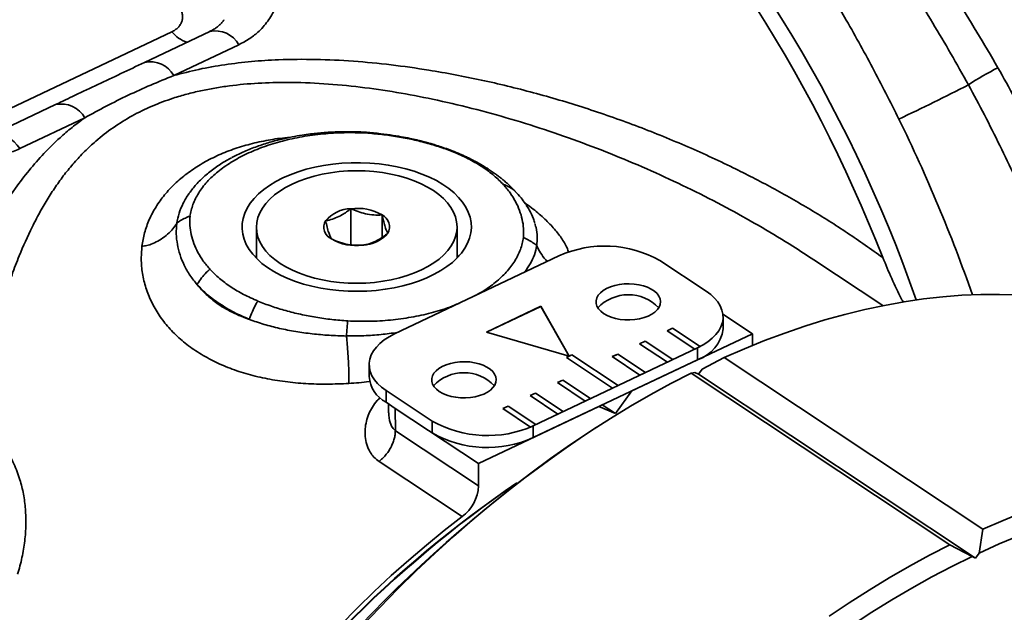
# Model space of a CAD drawing. Header units: millimetres. Extents: x 6316 to 18291, y -19059 to -9021.
# Tile 140 of 146: x 18161 to 18170, y -18626 to -18620. Entities that reach past the tile are written whole.
import ezdxf

# ---------------------------------------------------------------- set-up
doc = ezdxf.new("R2010")
doc.units = ezdxf.units.MM
doc.header["$LTSCALE"] = 10
doc.layers.add('1轮廓实线层', color=7, linetype='Continuous', lineweight=18)

msp = doc.modelspace()

# ---------------------------------------------------------------- linework, layer by layer
at = {"color": 7, "linetype": 'Continuous', "lineweight": 35}
msp.add_line((18170.2032, -18625.6846), (18170.1671, -18625.6689), dxfattribs=at)
at = {"layer": '1轮廓实线层', "color": 7, "linetype": 'Continuous', "lineweight": 35}
for p, q in [((18159.9257, -18621.4429), (18162.1274, -18620.3988)), ((18162.5083, -18620.3951), (18161.8544, -18620.7052)), ((18162.8013, -18620.528), (18162.1474, -18620.8381)), ((18160.9605, -18621.1291), (18160.3066, -18621.4392)), ((18161.2535, -18621.262), (18160.5996, -18621.5721)), ((18163.9277, -18622.5377), (18163.9269, -18622.1755)), ((18164.2402, -18622.462), (18164.2397, -18622.2384)), ((18162.9775, -18622.361), (18162.9781, -18622.6738)), ((18164.9941, -18622.6697), (18164.9935, -18622.3569)), ((18165.7769, -18622.3309), (18165.7787, -18622.3371)), ((18162.978, -18622.6444), (18162.964, -18622.6591)), ((18166.0176, -18622.649), (18164.3663, -18623.4321)), ((18165.0081, -18622.655), (18164.994, -18622.6403)), ((18169.2725, -18623.1492), (18168.5788, -18622.6888)), ((18167.4963, -18623.004), (18167.0322, -18622.696)), ((18165.835, -18623.156), (18165.2878, -18623.4155)), ((18165.835, -18623.1561), (18165.288, -18623.4155)), ((18166.1184, -18623.6553), (18165.835, -18623.156)), ((18165.835, -18623.1561), (18165.835, -18623.156)), ((18166.1183, -18623.6553), (18165.835, -18623.1561)), ((18167.9607, -18623.4312), (18167.6639, -18623.2343)), ((18167.6661, -18623.3828), (18167.6659, -18623.2636)), ((18167.1581, -18623.3746), (18167.1031, -18623.4007)), ((18167.1581, -18623.3747), (18167.1032, -18623.4007)), ((18167.4366, -18623.5594), (18167.1581, -18623.3746)), ((18167.1581, -18623.3747), (18167.1581, -18623.3746)), ((18167.4365, -18623.5594), (18167.1581, -18623.3747)), ((18165.2878, -18623.4155), (18166.1184, -18623.6553)), ((18166.7497, -18624.0055), (18167.9607, -18623.4312)), ((18167.1031, -18623.4007), (18167.3816, -18623.5855)), ((18167.9609, -18623.5479), (18167.9607, -18623.4312)), ((18165.7587, -18624.3561), (18167.41, -18623.573)), ((18166.8829, -18623.5051), (18166.8279, -18623.5312)), ((18166.8279, -18623.5312), (18167.1064, -18623.716)), ((18166.8829, -18623.5052), (18166.828, -18623.5313)), ((18167.1614, -18623.6899), (18166.8829, -18623.5051)), ((18166.8829, -18623.5052), (18166.8829, -18623.5051)), ((18167.1613, -18623.6899), (18166.8829, -18623.5052)), ((18167.3816, -18623.5855), (18167.4366, -18623.5594)), ((18167.4103, -18623.6923), (18167.41, -18623.573)), ((18166.1468, -18623.6429), (18166.0918, -18623.669)), ((18166.0918, -18623.669), (18166.5559, -18623.977)), ((18166.1468, -18623.643), (18166.0919, -18623.6691)), ((18166.611, -18623.9509), (18166.1468, -18623.6429)), ((18166.1468, -18623.643), (18166.1468, -18623.6429)), ((18166.6109, -18623.951), (18166.1468, -18623.643)), ((18166.6077, -18623.6356), (18166.5527, -18623.6617)), ((18166.5527, -18623.6617), (18166.8311, -18623.8465)), ((18166.6077, -18623.6357), (18166.5528, -18623.6618)), ((18166.8862, -18623.8204), (18166.6077, -18623.6356)), ((18166.6077, -18623.6357), (18166.6077, -18623.6356)), ((18166.8861, -18623.8205), (18166.6077, -18623.6357)), ((18167.6761, -18623.6697), (18167.4545, -18623.7866)), ((18167.6761, -18623.6697), (18170.2752, -18625.3946)), ((18164.1105, -18623.7416), (18164.1107, -18623.8608)), ((18165.759, -18624.4754), (18167.4103, -18623.6923)), ((18167.1064, -18623.716), (18167.1614, -18623.6899)), ((18166.8311, -18623.8465), (18166.8862, -18623.8204)), ((18167.3823, -18623.8208), (18167.3458, -18623.8264)), ((18167.3458, -18623.8264), (18169.945, -18625.5512)), ((18167.4184, -18623.8365), (18167.3823, -18623.8208)), ((18167.4545, -18623.7866), (18167.4184, -18623.8365)), ((18167.4184, -18623.8365), (18170.2032, -18625.6846)), ((18166.0573, -18623.8966), (18166.0022, -18623.9227)), ((18166.0022, -18623.9227), (18166.2807, -18624.1075)), ((18166.0573, -18623.8967), (18166.0023, -18623.9228)), ((18166.3358, -18624.0814), (18166.0573, -18623.8966)), ((18166.0573, -18623.8967), (18166.0573, -18623.8966)), ((18166.3356, -18624.0815), (18166.0573, -18623.8967)), ((18166.5559, -18623.977), (18166.611, -18623.9509)), ((18164.28, -18624.0011), (18164.7442, -18624.3091)), ((18164.28, -18624.0011), (18164.2803, -18624.1204)), ((18165.7821, -18624.0271), (18165.727, -18624.0532)), ((18165.727, -18624.0532), (18166.0055, -18624.238)), ((18165.7821, -18624.0273), (18165.7271, -18624.0533)), ((18166.0605, -18624.2119), (18165.7821, -18624.0271)), ((18165.7821, -18624.0273), (18165.7821, -18624.0271)), ((18166.0604, -18624.212), (18165.7821, -18624.0273)), ((18166.5849, -18624.2339), (18166.7497, -18624.0055)), ((18164.2803, -18624.1204), (18164.3727, -18624.1817)), ((18164.3059, -18624.1374), (18164.3061, -18624.2274)), ((18165.2085, -18624.7364), (18166.4195, -18624.1621)), ((18165.5068, -18624.1577), (18165.4518, -18624.1838)), ((18165.5068, -18624.1578), (18165.4519, -18624.1838)), ((18165.7853, -18624.3425), (18165.5068, -18624.1577)), ((18165.5068, -18624.1578), (18165.5068, -18624.1577)), ((18165.7852, -18624.3425), (18165.5068, -18624.1578)), ((18166.2807, -18624.1075), (18166.3358, -18624.0814)), ((18166.4195, -18624.1621), (18166.5849, -18624.2339)), ((18166.4529, -18624.1463), (18166.5849, -18624.2339)), ((18164.3731, -18624.182), (18165.2085, -18624.7364)), ((18164.3731, -18624.182), (18164.3735, -18624.4055)), ((18165.4518, -18624.1838), (18165.7303, -18624.3686)), ((18166.0055, -18624.238), (18166.0605, -18624.2119)), ((18164.7444, -18624.4284), (18164.7442, -18624.3091)), ((18165.7303, -18624.3686), (18165.7853, -18624.3425)), ((18165.7587, -18624.3561), (18165.759, -18624.4754)), ((18166.4498, -18624.335), (18166.3736, -18624.3836)), ((18164.3735, -18624.4055), (18165.209, -18624.96)), ((18165.0453, -18625.2684), (18164.2099, -18624.714)), ((18165.209, -18624.96), (18165.2085, -18624.7364)), ((18170.2393, -18625.6346), (18170.2752, -18625.3946)), ((18169.945, -18625.5512), (18170.1671, -18625.6689)), ((18170.2393, -18625.6346), (18170.2032, -18625.6846))]:
    msp.add_line(p, q, dxfattribs=at)
at = {"layer": '1轮廓实线层', "color": 7, "linetype": 'Continuous', "lineweight": 35, "flags": 128}
for points in [[(18163.2429, -18621.8662), (18163.1735, -18621.9018), (18163.1096, -18621.9406), (18163.0515, -18621.9821), (18162.9997, -18622.0261), (18162.9544, -18622.0723), (18162.9159, -18622.1205), (18162.8846, -18622.1702), (18162.8606, -18622.2212), (18162.8441, -18622.2731), (18162.8352, -18622.3255), (18162.8339, -18622.3782), (18162.8403, -18622.4308), (18162.8543, -18622.4829), (18162.8759, -18622.5342), (18162.9048, -18622.5843), (18162.9409, -18622.6329), (18162.984, -18622.6796), (18163.0337, -18622.7243), (18163.0898, -18622.7665), (18163.1518, -18622.806), (18163.2194, -18622.8425), (18163.2921, -18622.8758), (18163.3694, -18622.9057), (18163.4508, -18622.9319), (18163.5357, -18622.9543), (18163.6237, -18622.9728), (18163.714, -18622.9871), (18163.8062, -18622.9973), (18163.8995, -18623.0033), (18163.9935, -18623.0049), (18164.0873, -18623.0023), (18164.1805, -18622.9954), (18164.2724, -18622.9842), (18164.3624, -18622.9689), (18164.4499, -18622.9495), (18164.5343, -18622.9262), (18164.615, -18622.8991), (18164.6915, -18622.8684), (18164.7634, -18622.8343), (18164.8301, -18622.7971), (18164.8911, -18622.757), (18164.9461, -18622.7142), (18164.9947, -18622.669), (18165.0367, -18622.6218), (18165.0716, -18622.5728), (18165.0993, -18622.5224), (18165.1195, -18622.4709), (18165.1323, -18622.4187), (18165.1374, -18622.3661), (18165.1348, -18622.3134), (18165.1246, -18622.261), (18165.1068, -18622.2093), (18165.0815, -18622.1586), (18165.049, -18622.1092), (18165.0093, -18622.0615), (18164.9629, -18622.0157), (18164.9099, -18621.9723), (18164.8508, -18621.9314), (18164.786, -18621.8933), (18164.7158, -18621.8584), (18164.6407, -18621.8268), (18164.5613, -18621.7987), (18164.4781, -18621.7743), (18164.3916, -18621.7539), (18164.3023, -18621.7375), (18164.211, -18621.7252), (18164.1182, -18621.7171), (18164.0245, -18621.7133), (18163.9305, -18621.7138), (18163.8369, -18621.7186), (18163.7443, -18621.7277), (18163.6532, -18621.7409), (18163.5644, -18621.7583), (18163.4784, -18621.7796), (18163.3958, -18621.8049), (18163.3171, -18621.8338), (18163.2429, -18621.8662)], [(18164.6353, -18622.7902), (18164.6999, -18622.7567), (18164.7592, -18622.7202), (18164.8126, -18622.6809), (18164.8596, -18622.6392), (18164.9, -18622.5953), (18164.9335, -18622.5497), (18164.9597, -18622.5026), (18164.9786, -18622.4544), (18164.9898, -18622.4055), (18164.9935, -18622.3562), (18164.9894, -18622.307), (18164.9777, -18622.2581), (18164.9585, -18622.21), (18164.9318, -18622.1631), (18164.898, -18622.1176), (18164.8572, -18622.074), (18164.8098, -18622.0325), (18164.7561, -18621.9935), (18164.6965, -18621.9573), (18164.6315, -18621.9242), (18164.5616, -18621.8944), (18164.4874, -18621.8681), (18164.4093, -18621.8455), (18164.3279, -18621.8269), (18164.244, -18621.8123), (18164.1581, -18621.8019), (18164.0709, -18621.7957), (18163.983, -18621.7937), (18163.8952, -18621.7961), (18163.808, -18621.8028), (18163.7222, -18621.8137), (18163.6384, -18621.8288), (18163.5573, -18621.8479), (18163.4794, -18621.8709), (18163.4053, -18621.8976), (18163.3357, -18621.9278), (18163.271, -18621.9613), (18163.2117, -18621.9978), (18163.1584, -18622.037), (18163.1113, -18622.0788), (18163.0709, -18622.1226), (18163.0374, -18622.1683), (18163.0112, -18622.2154), (18162.9924, -18622.2635), (18162.9811, -18622.3125), (18162.9775, -18622.3617), (18162.9815, -18622.411), (18162.9932, -18622.4599), (18163.0124, -18622.5079), (18163.0391, -18622.5549), (18163.0729, -18622.6004), (18163.1137, -18622.644), (18163.1612, -18622.6854), (18163.2149, -18622.7244), (18163.2744, -18622.7606), (18163.3394, -18622.7937), (18163.4093, -18622.8236), (18163.4836, -18622.8499), (18163.5617, -18622.8724), (18163.643, -18622.8911), (18163.7269, -18622.9057), (18163.8128, -18622.9161), (18163.9, -18622.9223), (18163.9879, -18622.9242), (18164.0757, -18622.9218), (18164.1629, -18622.9151), (18164.2487, -18622.9042), (18164.3325, -18622.8892), (18164.4137, -18622.8701), (18164.4916, -18622.8471), (18164.5656, -18622.8204), (18164.6353, -18622.7902)], [(18166.4661, -18623.2285), (18166.5009, -18623.2483), (18166.5407, -18623.2648), (18166.5845, -18623.2778), (18166.6314, -18623.2868), (18166.6802, -18623.2918), (18166.7298, -18623.2925), (18166.779, -18623.2889), (18166.8267, -18623.2812), (18166.8717, -18623.2695), (18166.913, -18623.254), (18166.9497, -18623.2352), (18166.9809, -18623.2136), (18167.0057, -18623.1895), (18167.0238, -18623.1635), (18167.0345, -18623.1364), (18167.0378, -18623.1086), (18167.0335, -18623.0809), (18167.0216, -18623.0539), (18167.0026, -18623.0282), (18166.9768, -18623.0045), (18166.9448, -18622.9833), (18166.9074, -18622.9651), (18166.8655, -18622.9503), (18166.82, -18622.9392), (18166.772, -18622.9322), (18166.7227, -18622.9294), (18166.6732, -18622.9308), (18166.6246, -18622.9365), (18166.5781, -18622.9463), (18166.5348, -18622.9599), (18166.4956, -18622.977), (18166.4616, -18622.9973), (18166.4335, -18623.0203), (18166.412, -18623.0454), (18166.3976, -18623.072), (18166.3905, -18623.0996), (18166.3911, -18623.1274), (18166.3992, -18623.1548), (18166.4147, -18623.1812), (18166.4372, -18623.206), (18166.4661, -18623.2285)], [(18167.41, -18623.573), (18167.465, -18623.5441), (18167.5143, -18623.512), (18167.5574, -18623.4773), (18167.5938, -18623.4402), (18167.6231, -18623.4013), (18167.6449, -18623.3608), (18167.6591, -18623.3193), (18167.6655, -18623.2771), (18167.664, -18623.2349), (18167.6547, -18623.193), (18167.6375, -18623.1518), (18167.6128, -18623.112), (18167.5808, -18623.0737), (18167.5418, -18623.0376), (18167.4963, -18623.004)], [(18170.6267, -18623.0416), (18170.4418, -18623.036), (18170.2546, -18623.0372), (18170.0651, -18623.0453), (18169.8735, -18623.0603), (18169.6801, -18623.0821), (18169.4849, -18623.1107), (18169.2881, -18623.1461), (18169.0899, -18623.1883), (18168.8904, -18623.2373), (18168.6899, -18623.2929), (18168.4883, -18623.3552), (18168.286, -18623.4241), (18168.0831, -18623.4995), (18167.8797, -18623.5814), (18167.6761, -18623.6697)], [(18164.3663, -18623.4321), (18164.3113, -18623.4611), (18164.262, -18623.4931), (18164.2189, -18623.5278), (18164.1826, -18623.5649), (18164.1533, -18623.6039), (18164.1314, -18623.6444), (18164.1172, -18623.6859), (18164.1108, -18623.728), (18164.1123, -18623.7702), (18164.1217, -18623.8122), (18164.1388, -18623.8533), (18164.1635, -18623.8932), (18164.1956, -18623.9314), (18164.2345, -18623.9675), (18164.28, -18624.0011)], [(18164.8148, -18624.0116), (18164.8496, -18624.0314), (18164.8894, -18624.0479), (18164.9332, -18624.0609), (18164.9801, -18624.0699), (18165.0289, -18624.0749), (18165.0785, -18624.0756), (18165.1277, -18624.072), (18165.1754, -18624.0643), (18165.2204, -18624.0525), (18165.2617, -18624.0371), (18165.2984, -18624.0183), (18165.3296, -18623.9966), (18165.3544, -18623.9725), (18165.3725, -18623.9466), (18165.3832, -18623.9194), (18165.3865, -18623.8917), (18165.3822, -18623.864), (18165.3703, -18623.837), (18165.3513, -18623.8113), (18165.3255, -18623.7876), (18165.2935, -18623.7664), (18165.2561, -18623.7482), (18165.2142, -18623.7334), (18165.1687, -18623.7223), (18165.1207, -18623.7153), (18165.0714, -18623.7125), (18165.0219, -18623.7139), (18164.9733, -18623.7196), (18164.9268, -18623.7293), (18164.8834, -18623.743), (18164.8443, -18623.7601), (18164.8103, -18623.7804), (18164.7822, -18623.8034), (18164.7607, -18623.8285), (18164.7463, -18623.8551), (18164.7392, -18623.8826), (18164.7398, -18623.9105), (18164.7479, -18623.9379), (18164.7634, -18623.9643), (18164.7858, -18623.989), (18164.8148, -18624.0116)], [(18167.3458, -18623.8264), (18167.1422, -18623.9312), (18166.9389, -18624.0421), (18166.7361, -18624.1591), (18166.5339, -18624.282), (18166.3325, -18624.4108), (18166.132, -18624.5454), (18165.9328, -18624.6855), (18165.7348, -18624.8312), (18165.5382, -18624.9823), (18165.3433, -18625.1387), (18165.1501, -18625.3002), (18164.9589, -18625.4668), (18164.7697, -18625.6383), (18164.5828, -18625.8145), (18164.3983, -18625.9953), (18164.2163, -18626.1805), (18164.037, -18626.3701)], [(18164.3081, -18624.2254), (18164.3067, -18624.2483), (18164.3148, -18624.3046), (18164.335, -18624.3596), (18164.351, -18624.3843), (18164.3735, -18624.4055), (18164.3735, -18624.4055), (18164.3735, -18624.4055)], [(18170.2752, -18625.3946), (18170.4789, -18625.3062), (18170.6823, -18625.2243)], [(18165.0453, -18625.2684), (18164.8646, -18625.409), (18164.6855, -18625.5548), (18164.5083, -18625.7057), (18164.3331, -18625.8616), (18164.16, -18626.0223), (18163.9894, -18626.1877), (18163.8212, -18626.3576)], [(18170.6426, -18625.4581), (18170.441, -18625.5432), (18170.2393, -18625.6346)], [(18168.7312, -18626.2702), (18168.9316, -18626.1357), (18169.133, -18626.0069), (18169.3352, -18625.8839), (18169.538, -18625.7669), (18169.7414, -18625.656), (18169.945, -18625.5512), (18169.945, -18625.5512)], [(18170.1671, -18625.6689), (18169.9653, -18625.7688), (18169.7638, -18625.8749), (18169.5626, -18625.9871), (18169.362, -18626.1052), (18169.162, -18626.2293), (18168.963, -18626.3591)]]:
    msp.add_lwpolyline(points, dxfattribs=at)
at = {"layer": '1轮廓实线层', "color": 7, "linetype": 'Continuous', "lineweight": 35}
for centre, radius, start, end in [((18155.5255, -18628.0483), 14.7612, 21.38082, 44.7646), ((18156.2036, -18627.7652), 14.1942, 19.22196, 44.57161), ((18162.4054, -18620.1587), 0.3673, 220.81576, 249.92245), ((18162.5643, -18620.6609), 0.2717, 29.29746, 101.8904), ((18161.9104, -18620.971), 0.2717, 29.2971, 101.89241), ((18171.9286, -18623.6857), 3.2896, 117.15604, 123.13803), ((18156.369, -18593.9448), 30.2925, 295.5467, 297.01874), ((18161.0165, -18621.395), 0.2717, 29.29746, 101.8904), ((18155.0496, -18628.3328), 16.021, 19.29127, 26.13518), ((18160.3628, -18621.7049), 0.2715, 29.27763, 102.00261), ((18163.9345, -18622.5198), 0.3444, 91.2619, 139.48102), ((18163.9906, -18622.6679), 0.4965, 59.88364, 97.36744), ((18164.1856, -18622.3567), 0.1301, 329.94334, 65.44477), ((18163.7853, -18622.3612), 0.1301, 149.94334, 245.44477), ((18163.9803, -18622.0501), 0.4965, 239.88364, 277.36744), ((18164.0364, -18622.1981), 0.3444, 271.2619, 319.48102), ((18166.4784, -18623.6774), 1.1269, 60.56331, 114.13453), ((18166.7145, -18623.4625), 0.4229, 43.75675, 136.47629), ((18167.2925, -18623.3344), 0.3767, 288.21146, 352.62217), ((18164.4282, -18623.8385), 0.3183, 184.01054, 242.29972), ((18165.0632, -18624.2456), 0.4229, 43.75618, 136.47685), ((18165.298, -18623.3278), 1.1269, 240.56331, 294.13453), ((18173.9122, -18635.7335), 13.6254, 123.59227, 169.26997), ((18165.2979, -18623.4544), 1.1203, 240.39249, 294.30536), ((18172.157, -18634.5687), 11.6616, 124.23991, 168.62234), ((18172.2451, -18634.6271), 11.759, 124.47191, 168.39034), ((18164.7962, -18624.9386), 0.4133, 307.05557, 357.03683)]:
    msp.add_arc(centre, radius, start, end, dxfattribs=at)
for points, knots in [([(18174.7682, -18624.5334), (18174.7621, -18624.4864), (18174.7486, -18624.3819), (18174.7224, -18624.2134), (18174.6888, -18624.0221), (18174.6379, -18623.7681), (18174.5658, -18623.4597), (18174.4688, -18623.1066), (18174.3612, -18622.7637), (18174.2449, -18622.4318), (18174.1214, -18622.1114), (18173.992, -18621.8025), (18173.8669, -18621.525), (18173.7458, -18621.2718), (18173.6269, -18621.0352), (18173.4966, -18620.7884), (18173.3538, -18620.5308), (18173.1988, -18620.2647), (18173.0314, -18619.9908), (18172.8511, -18619.7099), (18172.6567, -18619.4211), (18172.4868, -18619.1809), (18172.3511, -18618.9957), (18172.2589, -18618.8724), (18172.1772, -18618.7653), (18172.1068, -18618.6745), (18172.0479, -18618.5996), (18172.003, -18618.5431), (18171.9707, -18618.5027), (18171.9456, -18618.4716), (18171.9179, -18618.4373), (18171.8819, -18618.393), (18171.8365, -18618.3377), (18171.7758, -18618.2644), (18171.6986, -18618.1725), (18171.6029, -18618.0606), (18171.4948, -18617.9366), (18171.3785, -18617.8062), (18171.2591, -18617.6754), (18171.141, -18617.5489), (18171.0248, -18617.4271), (18170.8995, -18617.2988), (18170.7659, -18617.1652), (18170.6243, -18617.0275), (18170.4867, -18616.8973), (18170.354, -18616.7752), (18170.2296, -18616.6636), (18170.1168, -18616.5648), (18170.0291, -18616.4897), (18169.9636, -18616.4345), (18169.9172, -18616.3958), (18169.8756, -18616.3615), (18169.8388, -18616.3313), (18169.8048, -18616.3037), (18169.7693, -18616.2751), (18169.7255, -18616.24), (18169.6685, -18616.1949), (18169.5959, -18616.1383), (18169.5077, -18616.0708), (18169.4039, -18615.9932), (18169.2847, -18615.9065), (18169.15, -18615.8115), (18169.0553, -18615.7479), (18169.0054, -18615.7144)], [0, 0, 0, 0, 0.014, 0.031101, 0.049948, 0.070528, 0.105893, 0.140305, 0.173645, 0.205935, 0.237195, 0.267448, 0.296715, 0.31919, 0.342684, 0.367463, 0.393527, 0.42088, 0.449002, 0.478373, 0.508997, 0.540876, 0.556102, 0.569755, 0.581673, 0.591856, 0.600305, 0.60702, 0.61108, 0.614096, 0.617693, 0.622835, 0.629348, 0.636824, 0.648321, 0.661515, 0.676407, 0.692681, 0.708808, 0.724586, 0.740014, 0.755093, 0.774152, 0.792621, 0.810499, 0.827786, 0.844111, 0.858643, 0.871349, 0.877919, 0.883869, 0.889198, 0.893906, 0.897995, 0.902238, 0.907505, 0.914761, 0.924005, 0.935237, 0.948454, 0.963655, 0.980838, 1, 1, 1, 1]), ([(18167.9949, -18615.7691), (18168.0993, -18615.8405), (18168.3079, -18615.9833), (18168.6192, -18616.225), (18168.9282, -18616.4856), (18169.2339, -18616.7665), (18169.5367, -18617.0673), (18169.8355, -18617.3875), (18170.1284, -18617.7253), (18170.414, -18618.0786), (18170.6912, -18618.4459), (18170.9602, -18618.8275), (18171.2206, -18619.2228), (18171.4714, -18619.6306), (18171.7112, -18620.049), (18171.9387, -18620.4754), (18172.1537, -18620.9086), (18172.3555, -18621.3478), (18172.5441, -18621.7929), (18172.7189, -18622.2428), (18172.8787, -18622.695), (18173.0234, -18623.1471), (18173.1501, -18623.5967), (18173.2308, -18623.9052), (18173.2645, -18624.0622), (18173.2665, -18624.0714)], [0, 0, 0, 0, 0.0454633, 0.0908374, 0.1359664, 0.1812054, 0.2264582, 0.2719568, 0.3175605, 0.3627988, 0.4080001, 0.4531463, 0.4985197, 0.5440239, 0.5894264, 0.6348474, 0.6800032, 0.7251773, 0.7704836, 0.8159273, 0.8615006, 0.9068336, 0.9520127, 0.9971793, 1, 1, 1, 1]), ([(18167.8745, -18617.4946), (18167.9758, -18617.5897), (18168.1783, -18617.78), (18168.4773, -18618.0889), (18168.7719, -18618.4142), (18169.0476, -18618.7409), (18169.3035, -18619.0642), (18169.5402, -18619.3811), (18169.7719, -18619.7096), (18169.9978, -18620.0494), (18170.2179, -18620.3995), (18170.3575, -18620.639), (18170.4272, -18620.7587)], [0, 0, 0, 0, 0.107445, 0.214889, 0.323628, 0.432366, 0.525976, 0.619639, 0.71325, 0.808814, 0.904435, 1, 1, 1, 1]), ([(18170.1303, -18620.9311), (18170.0721, -18620.8264), (18169.9555, -18620.6169), (18169.7724, -18620.3082), (18169.5833, -18620.004), (18169.3694, -18619.6765), (18169.1297, -18619.329), (18168.8629, -18618.9655), (18168.5868, -18618.6117), (18168.302, -18618.2695), (18168.0097, -18617.9386), (18167.8113, -18617.7325), (18167.7122, -18617.6295)], [0, 0, 0, 0, 0.083955, 0.167909, 0.252454, 0.336998, 0.445963, 0.555008, 0.663972, 0.775953, 0.888021, 1, 1, 1, 1]), ([(18169.4325, -18621.2757), (18169.3894, -18621.1889), (18169.3032, -18621.0152), (18169.1684, -18620.7575), (18169.0297, -18620.5022), (18168.8646, -18620.2104), (18168.6713, -18619.8848), (18168.448, -18619.5288), (18168.2163, -18619.1792), (18167.9769, -18618.8371), (18167.7304, -18618.5038), (18167.4907, -18618.1962), (18167.3322, -18618.0054), (18167.2587, -18617.917)], [0, 0, 0, 0, 0.07014, 0.140279, 0.210737, 0.281195, 0.384544, 0.487956, 0.591304, 0.697039, 0.802843, 0.908576, 1, 1, 1, 1]), ([(18162.9485, -18619.3146), (18162.9814, -18619.3505), (18163.0478, -18619.423), (18163.1121, -18619.5259), (18163.1546, -18619.6148), (18163.1813, -18619.6879), (18163.2006, -18619.7626), (18163.2113, -18619.8331), (18163.2162, -18619.9208), (18163.2078, -18620.0257), (18163.1785, -18620.1305), (18163.1409, -18620.2132), (18163.1034, -18620.2761), (18163.0582, -18620.3358), (18162.9961, -18620.4011), (18162.9132, -18620.4688), (18162.8388, -18620.5081), (18162.8013, -18620.528)], [0, 0, 0, 0, 0.091103, 0.183951, 0.236542, 0.289133, 0.343128, 0.397121, 0.439907, 0.531004, 0.624046, 0.676053, 0.728059, 0.78164, 0.83522, 0.916831, 1, 1, 1, 1]), ([(18162.1274, -18620.3988), (18162.1393, -18620.3924), (18162.163, -18620.3797), (18162.1917, -18620.3549), (18162.214, -18620.3266), (18162.2291, -18620.2954), (18162.2364, -18620.262), (18162.236, -18620.2277), (18162.2274, -18620.1933), (18162.2101, -18620.1561), (18162.1895, -18620.1326), (18162.1778, -18620.1192)], [0, 0, 0, 0, 0.109776, 0.219543, 0.328186, 0.436807, 0.543684, 0.650536, 0.755854, 0.861152, 1, 1, 1, 1]), ([(18162.6515, -18620.2769), (18162.6502, -18620.2791), (18162.6437, -18620.2906), (18162.6272, -18620.3102), (18162.6014, -18620.3361), (18162.5695, -18620.3606), (18162.5381, -18620.3806), (18162.5155, -18620.391), (18162.5078, -18620.3946)], [0, 0, 0, 0, 0.0536609, 0.2776386, 0.4788877, 0.6919299, 0.8944173, 1, 1, 1, 1]), ([(18161.8544, -18620.7051), (18161.7746, -18620.743), (18161.5419, -18620.8532), (18161.2437, -18620.9946), (18161.0258, -18621.098), (18160.9607, -18621.129)], [0, 0, 0, 0, 0.268312, 0.781274, 1, 1, 1, 1]), ([(18162.1474, -18620.8381), (18162.2309, -18620.816), (18162.3982, -18620.7718), (18162.66, -18620.7264), (18162.927, -18620.6947), (18163.2316, -18620.6754), (18163.5734, -18620.6725), (18163.9516, -18620.6905), (18164.3308, -18620.7273), (18164.7603, -18620.7882), (18165.2382, -18620.8788), (18165.762, -18621.006), (18166.2791, -18621.1592), (18166.7873, -18621.3368), (18167.2844, -18621.5374), (18167.7424, -18621.7478), (18168.1624, -18621.9636), (18168.5455, -18622.1821), (18168.9173, -18622.4148), (18169.153, -18622.5829), (18169.2709, -18622.6669)], [0, 0, 0, 0, 0.036388, 0.072854, 0.109348, 0.145774, 0.195536, 0.245371, 0.295238, 0.345046, 0.415005, 0.485119, 0.555321, 0.62553, 0.695661, 0.765632, 0.824201, 0.882828, 0.941445, 1, 1, 1, 1]), ([(18170.4272, -18620.7587), (18170.484, -18620.8597), (18170.5977, -18621.0617), (18170.7593, -18621.3704), (18170.9148, -18621.6842), (18171.0633, -18622.0031), (18171.2048, -18622.3264), (18171.3529, -18622.6906), (18171.4632, -18622.9759), (18171.5231, -18623.1528), (18171.5327, -18623.1813)], [0, 0, 0, 0, 0.130135, 0.260322, 0.390457, 0.52255, 0.654698, 0.786791, 0.965676, 1, 1, 1, 1]), ([(18168.578, -18622.6899), (18168.5083, -18622.6438), (18168.3383, -18622.5311), (18168.0586, -18622.3631), (18167.7332, -18622.1801), (18167.3922, -18622.0037), (18167.0357, -18621.8342), (18166.6721, -18621.6762), (18166.3003, -18621.5294), (18165.9213, -18621.3946), (18165.535, -18621.2726), (18165.1437, -18621.1647), (18164.7601, -18621.0753), (18164.3858, -18621.0042), (18164.0209, -18620.9512), (18163.6541, -18620.9163), (18163.3109, -18620.9036), (18162.9937, -18620.9116), (18162.7517, -18620.9336), (18162.5607, -18620.9622), (18162.4182, -18620.9898), (18162.2785, -18621.0236), (18162.1132, -18621.0725), (18161.9265, -18621.1425), (18161.7239, -18621.2415), (18161.535, -18621.3592), (18161.3786, -18621.4812), (18161.2503, -18621.6006), (18161.1455, -18621.7125), (18161.048, -18621.831), (18160.958, -18621.955), (18160.8741, -18622.0849), (18160.7962, -18622.2197), (18160.6995, -18622.4061), (18160.6079, -18622.612), (18160.5214, -18622.8374), (18160.433, -18623.0942), (18160.3352, -18623.4264), (18160.2332, -18623.8394), (18160.1757, -18624.1261), (18160.1468, -18624.2697)], [0, 0, 0, 0, 0.02184, 0.053268, 0.084696, 0.118481, 0.152265, 0.186211, 0.220156, 0.25459, 0.289024, 0.323639, 0.358253, 0.389715, 0.421236, 0.452995, 0.484871, 0.510636, 0.53653, 0.549743, 0.562955, 0.576294, 0.589632, 0.611468, 0.633492, 0.656106, 0.678912, 0.695074, 0.711469, 0.727866, 0.744413, 0.760961, 0.777847, 0.794734, 0.828647, 0.849922, 0.871197, 0.91388, 0.956895, 1, 1, 1, 1]), ([(18162.1474, -18620.8381), (18162.0698, -18620.8694), (18161.9145, -18620.9321), (18161.6885, -18621.0349), (18161.4672, -18621.1443), (18161.3247, -18621.2227), (18161.2535, -18621.262)], [0, 0, 0, 0, 0.249873, 0.5, 0.749868, 1, 1, 1, 1]), ([(18171.0985, -18623.0896), (18171.0619, -18622.9875), (18170.969, -18622.728), (18170.8011, -18622.3141), (18170.6188, -18621.8999), (18170.4475, -18621.5402), (18170.2933, -18621.2331), (18170.1847, -18621.0318), (18170.1303, -18620.9311)], [0, 0, 0, 0, 0.138861, 0.352612, 0.566363, 0.710889, 0.855473, 1, 1, 1, 1]), ([(18160.5996, -18621.5721), (18160.5559, -18621.5904), (18160.4676, -18621.6274), (18160.337, -18621.6546), (18160.2195, -18621.6666), (18160.1176, -18621.6687), (18160.0127, -18621.6626), (18159.8872, -18621.6459), (18159.742, -18621.6133), (18159.6037, -18621.5671), (18159.4913, -18621.5197), (18159.403, -18621.4767), (18159.3173, -18621.4288), (18159.2186, -18621.3661), (18159.1101, -18621.2861), (18159.0395, -18621.2191), (18159.0039, -18621.1853)], [0, 0, 0, 0, 0.0905704, 0.1832924, 0.2412688, 0.2992467, 0.3594324, 0.4196202, 0.5110389, 0.6044142, 0.6580903, 0.7117673, 0.7669486, 0.8221307, 0.9102752, 1, 1, 1, 1]), ([(18159.6428, -18624.0308), (18159.6827, -18623.8997), (18159.7626, -18623.6374), (18159.8971, -18623.2579), (18160.0452, -18622.8895), (18160.2041, -18622.5514), (18160.3736, -18622.2437), (18160.535, -18621.9959), (18160.6927, -18621.7891), (18160.841, -18621.6194), (18160.9864, -18621.4767), (18161.1242, -18621.3577), (18161.2104, -18621.2939), (18161.2535, -18621.262)], [0, 0, 0, 0, 0.119933, 0.239862, 0.360748, 0.481621, 0.58576, 0.689879, 0.760596, 0.831355, 0.902042, 0.950964, 1, 1, 1, 1]), ([(18164.0827, -18621.4073), (18164.0445, -18621.4054), (18163.9746, -18621.4019), (18163.8791, -18621.4014), (18163.8035, -18621.4029), (18163.7324, -18621.4058), (18163.664, -18621.4102), (18163.5908, -18621.4166), (18163.5167, -18621.4249), (18163.431, -18621.4368), (18163.3309, -18621.4543), (18163.2171, -18621.4791), (18163.0934, -18621.5125), (18162.9659, -18621.5553), (18162.8423, -18621.605), (18162.7668, -18621.6437), (18162.73, -18621.6626)], [0, 0, 0, 0, 0.078565, 0.143492, 0.194873, 0.232677, 0.288615, 0.334158, 0.38298, 0.443013, 0.514355, 0.597333, 0.692413, 0.794624, 0.89969, 1, 1, 1, 1]), ([(18161.8278, -18622.552), (18161.8352, -18622.5066), (18161.85, -18622.4159), (18161.8986, -18622.2833), (18161.9658, -18622.1559), (18162.0522, -18622.0358), (18162.1563, -18621.924), (18162.2765, -18621.8223), (18162.4115, -18621.7311), (18162.56, -18621.6516), (18162.7208, -18621.5843), (18162.8924, -18621.5296), (18163.0733, -18621.4895), (18163.2119, -18621.4667), (18163.291, -18621.4617), (18163.3054, -18621.4607)], [0, 0, 0, 0, 0.082835, 0.165579, 0.247577, 0.32993, 0.411266, 0.493123, 0.574265, 0.655661, 0.737347, 0.818788, 0.900561, 0.981822, 1, 1, 1, 1]), ([(18164.076, -18621.4146), (18164.0043, -18621.4125), (18163.8609, -18621.4081), (18163.6465, -18621.4217), (18163.4373, -18621.4499), (18163.2367, -18621.4936), (18163.0484, -18621.5516), (18162.8755, -18621.6233), (18162.7209, -18621.7071), (18162.5877, -18621.8018), (18162.4779, -18621.9054), (18162.394, -18622.0162), (18162.3347, -18622.1323), (18162.3186, -18622.212), (18162.3105, -18622.2519)], [0, 0, 0, 0, 0.083691, 0.167238, 0.250589, 0.33393, 0.41721, 0.500275, 0.583726, 0.667022, 0.750013, 0.833371, 0.916733, 1, 1, 1, 1]), ([(18164.0827, -18621.4073), (18164.0812, -18621.4077), (18164.0792, -18621.4082), (18164.0769, -18621.411), (18164.0762, -18621.4138), (18164.076, -18621.4146)], [0, 0, 0, 0, 0.719762, 0.91216, 1, 1, 1, 1]), ([(18164.9778, -18621.6142), (18164.9333, -18621.5966), (18164.8441, -18621.5614), (18164.6998, -18621.5175), (18164.5502, -18621.4804), (18164.3955, -18621.4508), (18164.2375, -18621.428), (18164.1298, -18621.4191), (18164.076, -18621.4147)], [0, 0, 0, 0, 0.166455, 0.333885, 0.501423, 0.667089, 0.833742, 1, 1, 1, 1]), ([(18165.0051, -18621.6186), (18164.9778, -18621.6074), (18164.9272, -18621.5866), (18164.8544, -18621.5606), (18164.793, -18621.5405), (18164.7435, -18621.5255), (18164.7066, -18621.515), (18164.6775, -18621.5071), (18164.645, -18621.4986), (18164.5988, -18621.4871), (18164.5336, -18621.4722), (18164.4496, -18621.4551), (18164.3458, -18621.4373), (18164.2213, -18621.4198), (18164.1299, -18621.4116), (18164.0809, -18621.4072)], [0, 0, 0, 0, 0.099294, 0.183666, 0.25341, 0.308636, 0.349364, 0.375793, 0.405255, 0.457114, 0.52769, 0.616942, 0.725027, 0.852412, 1, 1, 1, 1]), ([(18162.3036, -18622.0197), (18162.3258, -18621.9902), (18162.3711, -18621.93), (18162.4583, -18621.845), (18162.5605, -18621.7646), (18162.6504, -18621.7044), (18162.7099, -18621.6739), (18162.7267, -18621.6653)], [0, 0, 0, 0, 0.219147, 0.449158, 0.678478, 0.909464, 1, 1, 1, 1]), ([(18165.0032, -18621.6192), (18164.9997, -18621.6172), (18164.9934, -18621.6137), (18164.9852, -18621.6125), (18164.9802, -18621.6129), (18164.9784, -18621.6138), (18164.9778, -18621.6142)], [0, 0, 0, 0, 0.459049, 0.831616, 0.935814, 1, 1, 1, 1]), ([(18165.4598, -18621.9341), (18165.4294, -18621.9032), (18165.3685, -18621.8416), (18165.2538, -18621.7575), (18165.1251, -18621.6801), (18165.0269, -18621.6361), (18164.9778, -18621.6142)], [0, 0, 0, 0, 0.249973, 0.5, 0.749973, 1, 1, 1, 1]), ([(18165.5806, -18622.0038), (18165.568, -18621.9904), (18165.5477, -18621.9687), (18165.5165, -18621.9388), (18165.4879, -18621.9129), (18165.4591, -18621.8883), (18165.4307, -18621.8653), (18165.4036, -18621.8444), (18165.3729, -18621.8218), (18165.3367, -18621.7965), (18165.2994, -18621.772), (18165.2641, -18621.75), (18165.2281, -18621.7286), (18165.1919, -18621.7083), (18165.1586, -18621.6906), (18165.1326, -18621.6773), (18165.1033, -18621.6627), (18165.0608, -18621.6426), (18165.025, -18621.6272), (18165.0037, -18621.618)], [0, 0, 0, 0, 0.091862, 0.1490056, 0.2059826, 0.2709095, 0.321499, 0.367234, 0.4186124, 0.4832202, 0.5524531, 0.6026236, 0.6538104, 0.7237659, 0.7721696, 0.8074209, 0.842302, 0.9062258, 1, 1, 1, 1]), ([(18165.5785, -18622.0019), (18165.5778, -18622.001), (18165.565, -18621.9862), (18165.532, -18621.9653), (18165.4955, -18621.9433), (18165.4709, -18621.9348), (18165.4634, -18621.9335), (18165.4608, -18621.9339), (18165.4598, -18621.9341)], [0, 0, 0, 0, 0.023924, 0.435086, 0.846248, 0.952141, 0.981757, 1, 1, 1, 1]), ([(18165.6604, -18622.4661), (18165.6615, -18622.4355), (18165.6638, -18622.3743), (18165.6499, -18622.2829), (18165.6235, -18622.1922), (18165.583, -18622.1032), (18165.53, -18622.0163), (18165.4831, -18621.9614), (18165.4598, -18621.9341)], [0, 0, 0, 0, 0.166705, 0.333696, 0.499916, 0.667606, 0.834666, 1, 1, 1, 1]), ([(18162.1769, -18622.3222), (18162.1837, -18622.2881), (18162.1972, -18622.22), (18162.2407, -18622.1208), (18162.2763, -18622.0537), (18162.3022, -18622.0214), (18162.3036, -18622.0197)], [0, 0, 0, 0, 0.328736, 0.65491, 0.981484, 1, 1, 1, 1]), ([(18165.6854, -18622.1331), (18165.6832, -18622.1297), (18165.6693, -18622.1077), (18165.6357, -18622.0642), (18165.5985, -18622.0234), (18165.5787, -18622.0017)], [0, 0, 0, 0, 0.0787445, 0.5106815, 1, 1, 1, 1]), ([(18163.9269, -18622.1755), (18163.8973, -18622.1975), (18163.847, -18622.2348), (18163.773, -18622.2707), (18163.7178, -18622.2879), (18163.6847, -18622.2939), (18163.6727, -18622.2961)], [0, 0, 0, 0, 0.353432, 0.601365, 0.855966, 1, 1, 1, 1]), ([(18164.2397, -18622.2384), (18164.2126, -18622.2391), (18164.1577, -18622.2405), (18164.0764, -18622.2287), (18163.9987, -18622.2064), (18163.951, -18622.1858), (18163.9269, -18622.1755)], [0, 0, 0, 0, 0.264577, 0.534889, 0.765313, 1, 1, 1, 1]), ([(18165.6769, -18622.1203), (18165.6988, -18622.1356), (18165.7674, -18622.1835), (18165.8631, -18622.2662), (18165.9643, -18622.3672), (18166.0425, -18622.4685), (18166.093, -18622.55), (18166.1092, -18622.5976), (18166.114, -18622.6116)], [0, 0, 0, 0, 0.096914, 0.302888, 0.507581, 0.712516, 0.915297, 1, 1, 1, 1]), ([(18165.6868, -18622.1392), (18165.6978, -18622.155), (18165.7286, -18622.1996), (18165.7578, -18622.2613), (18165.7704, -18622.3076), (18165.7748, -18622.3237)], [0, 0, 0, 0, 0.264101, 0.744419, 1, 1, 1, 1]), ([(18162.1769, -18622.3222), (18162.1782, -18622.3207), (18162.1825, -18622.3156), (18162.2034, -18622.3017), (18162.2387, -18622.2808), (18162.2766, -18622.2631), (18162.3008, -18622.2533), (18162.3082, -18622.2522), (18162.3105, -18622.2519)], [0, 0, 0, 0, 0.0435097, 0.1388093, 0.5, 0.8611907, 0.9564903, 1, 1, 1, 1]), ([(18162.3106, -18622.2519), (18162.3094, -18622.2825), (18162.3071, -18622.3436), (18162.321, -18622.4351), (18162.3475, -18622.5258), (18162.388, -18622.6148), (18162.441, -18622.7016), (18162.4878, -18622.7566), (18162.5111, -18622.7839)], [0, 0, 0, 0, 0.166754, 0.333632, 0.499929, 0.667668, 0.834689, 1, 1, 1, 1]), ([(18164.2982, -18622.4219), (18164.2932, -18622.4121), (18164.2829, -18622.3924), (18164.2677, -18622.3492), (18164.2532, -18622.2969), (18164.2442, -18622.258), (18164.2397, -18622.2384)], [0, 0, 0, 0, 0.264577, 0.534889, 0.765313, 1, 1, 1, 1]), ([(18161.8278, -18622.552), (18161.8442, -18622.5502), (18161.8827, -18622.5459), (18161.9422, -18622.5246), (18162.0079, -18622.4913), (18162.0723, -18622.4461), (18162.1274, -18622.3944), (18162.1606, -18622.352), (18162.1739, -18622.3277), (18162.1768, -18622.3224)], [0, 0, 0, 0, 0.0999513, 0.2349903, 0.4038544, 0.5940004, 0.7841463, 0.9530104, 1, 1, 1, 1]), ([(18162.3832, -18622.9401), (18162.3578, -18622.9083), (18162.307, -18622.8448), (18162.2504, -18622.7432), (18162.2082, -18622.6392), (18162.182, -18622.5338), (18162.1697, -18622.4279), (18162.1744, -18622.3577), (18162.1768, -18622.3225)], [0, 0, 0, 0, 0.166923, 0.334106, 0.501716, 0.667717, 0.833407, 1, 1, 1, 1]), ([(18163.6727, -18622.2961), (18163.6778, -18622.3181), (18163.6881, -18622.3628), (18163.7033, -18622.415), (18163.7178, -18622.4539), (18163.7267, -18622.471), (18163.7312, -18622.4795)], [0, 0, 0, 0, 0.264577, 0.534889, 0.765313, 1, 1, 1, 1]), ([(18165.7787, -18622.3371), (18165.7817, -18622.3464), (18165.7938, -18622.3855), (18165.8009, -18622.4559), (18165.7966, -18622.5171), (18165.7945, -18622.5478)], [0, 0, 0, 0, 0.135308, 0.566457, 1, 1, 1, 1]), ([(18163.7312, -18622.4795), (18163.7584, -18622.4912), (18163.8133, -18622.5146), (18163.8946, -18622.5355), (18163.9723, -18622.5445), (18164.02, -18622.5431), (18164.044, -18622.5425)], [0, 0, 0, 0, 0.264577, 0.534889, 0.765313, 1, 1, 1, 1]), ([(18164.044, -18622.5425), (18164.056, -18622.5403), (18164.0885, -18622.5344), (18164.1437, -18622.5173), (18164.2178, -18622.4816), (18164.2687, -18622.4439), (18164.2982, -18622.4219)], [0, 0, 0, 0, 0.144035, 0.392244, 0.646567, 1, 1, 1, 1]), ([(18165.1629, -18623.0544), (18165.1913, -18623.0395), (18165.2722, -18622.9974), (18165.3826, -18622.9158), (18165.4931, -18622.8127), (18165.5769, -18622.7017), (18165.6362, -18622.5856), (18165.6524, -18622.5059), (18165.6604, -18622.4661)], [0, 0, 0, 0, 0.097999, 0.278487, 0.458317, 0.638941, 0.819574, 1, 1, 1, 1]), ([(18165.6604, -18622.4661), (18165.6627, -18622.4666), (18165.6701, -18622.4683), (18165.6944, -18622.4801), (18165.7323, -18622.5009), (18165.7678, -18622.5247), (18165.7888, -18622.5404), (18165.793, -18622.5458), (18165.7943, -18622.5475)], [0, 0, 0, 0, 0.04351, 0.138809, 0.5, 0.861191, 0.95649, 1, 1, 1, 1]), ([(18163.9056, -18623.9308), (18163.8331, -18623.9341), (18163.6879, -18623.9406), (18163.4738, -18623.9342), (18163.2646, -18623.9152), (18163.0624, -18623.8817), (18162.8697, -18623.8341), (18162.688, -18623.7719), (18162.519, -18623.6954), (18162.365, -18623.605), (18162.2275, -18623.5018), (18162.1085, -18623.3871), (18162.0086, -18623.2623), (18161.9292, -18623.1292), (18161.8702, -18622.9892), (18161.8335, -18622.845), (18161.8167, -18622.6984), (18161.8241, -18622.6008), (18161.8278, -18622.552)], [0, 0, 0, 0, 0.061674, 0.123509, 0.185999, 0.24852, 0.311217, 0.373888, 0.437115, 0.500317, 0.563374, 0.626488, 0.689148, 0.751874, 0.814361, 0.876852, 0.938507, 1, 1, 1, 1]), ([(18165.7943, -18622.5475), (18165.7874, -18622.578), (18165.7735, -18622.6388), (18165.7328, -18622.7275), (18165.6931, -18622.7843), (18165.6736, -18622.8122)], [0, 0, 0, 0, 0.338653, 0.674666, 1, 1, 1, 1]), ([(18165.7944, -18622.5476), (18165.7973, -18622.5544), (18165.8108, -18622.5853), (18165.843, -18622.6399), (18165.8795, -18622.6831), (18165.8984, -18622.7055)], [0, 0, 0, 0, 0.118335, 0.543608, 1, 1, 1, 1]), ([(18169.2709, -18622.6669), (18169.3002, -18622.7369), (18169.3589, -18622.877), (18169.4286, -18623.0265), (18169.4703, -18623.1041), (18169.476, -18623.1148)], [0, 0, 0, 0, 0.4630343, 0.926066, 1, 1, 1, 1]), ([(18162.5111, -18622.7839), (18162.5101, -18622.7843), (18162.5076, -18622.7854), (18162.5, -18622.7911), (18162.4755, -18622.8137), (18162.4387, -18622.8566), (18162.4041, -18622.9009), (18162.3874, -18622.9285), (18162.3837, -18622.9366), (18162.3833, -18622.9391), (18162.3832, -18622.9401)], [0, 0, 0, 0, 0.016147, 0.04236, 0.136085, 0.5, 0.863915, 0.95764, 0.983853, 1, 1, 1, 1]), ([(18162.5111, -18622.7839), (18162.5416, -18622.8147), (18162.6024, -18622.8764), (18162.7171, -18622.9604), (18162.8458, -18623.0379), (18162.9441, -18623.0818), (18162.9932, -18623.1038)], [0, 0, 0, 0, 0.249973, 0.5, 0.749973, 1, 1, 1, 1]), ([(18162.3832, -18622.9401), (18162.39, -18622.9483), (18162.4251, -18622.9906), (18162.4966, -18623.0615), (18162.5945, -18623.1361), (18162.6891, -18623.1935), (18162.7766, -18623.2374), (18162.8504, -18623.268), (18162.8951, -18623.2836), (18162.9071, -18623.2878)], [0, 0, 0, 0, 0.054321, 0.27834, 0.498825, 0.645772, 0.794257, 0.944355, 1, 1, 1, 1]), ([(18162.9932, -18623.1038), (18162.9925, -18623.1044), (18162.9908, -18623.1061), (18162.9857, -18623.1134), (18162.9693, -18623.1413), (18162.9445, -18623.1922), (18162.9212, -18623.244), (18162.91, -18623.2753), (18162.9075, -18623.2842), (18162.9072, -18623.2868), (18162.9071, -18623.2878)], [0, 0, 0, 0, 0.0161469, 0.0423595, 0.1360844, 0.5, 0.8639156, 0.9576405, 0.9838531, 1, 1, 1, 1]), ([(18162.9932, -18623.1038), (18163.0376, -18623.1213), (18163.1268, -18623.1566), (18163.2711, -18623.2004), (18163.4208, -18623.2375), (18163.5754, -18623.2671), (18163.7334, -18623.29), (18163.8411, -18623.2988), (18163.8949, -18623.3033)], [0, 0, 0, 0, 0.166393, 0.333794, 0.501416, 0.667133, 0.833669, 1, 1, 1, 1]), ([(18163.8949, -18623.3033), (18163.9667, -18623.3055), (18164.11, -18623.3098), (18164.3244, -18623.2962), (18164.5338, -18623.2682), (18164.7337, -18623.224), (18164.8947, -18623.1766), (18164.9815, -18623.1391), (18165.0115, -18623.1261)], [0, 0, 0, 0, 0.181401, 0.362487, 0.543151, 0.723791, 0.9043, 1, 1, 1, 1]), ([(18163.8825, -18623.4545), (18163.8244, -18623.4526), (18163.7084, -18623.4487), (18163.5379, -18623.4331), (18163.371, -18623.4102), (18163.2091, -18623.3788), (18163.0526, -18623.3393), (18162.9557, -18623.305), (18162.9071, -18623.2878)], [0, 0, 0, 0, 0.166121, 0.331369, 0.496964, 0.66416, 0.83168, 1, 1, 1, 1]), ([(18163.8949, -18623.3033), (18163.8947, -18623.305), (18163.894, -18623.3106), (18163.8918, -18623.3349), (18163.8882, -18623.3754), (18163.8849, -18623.4176), (18163.883, -18623.4441), (18163.8826, -18623.4517), (18163.8825, -18623.4541)], [0, 0, 0, 0, 0.0435097, 0.1388094, 0.5, 0.8611906, 0.9564903, 1, 1, 1, 1]), ([(18164.394, -18623.419), (18164.3397, -18623.4263), (18164.2284, -18623.4413), (18164.0568, -18623.4533), (18163.9407, -18623.4538), (18163.8825, -18623.4541)], [0, 0, 0, 0, 0.32209, 0.660575, 1, 1, 1, 1]), ([(18163.9056, -18623.9308), (18163.9061, -18623.9185), (18163.9074, -18623.8896), (18163.9067, -18623.8283), (18163.9042, -18623.7497), (18163.8994, -18623.6585), (18163.893, -18623.5661), (18163.887, -18623.4976), (18163.8833, -18623.462), (18163.8825, -18623.4543)], [0, 0, 0, 0, 0.0999514, 0.2349905, 0.4038548, 0.594001, 0.7841472, 0.9530115, 1, 1, 1, 1]), ([(18164.1189, -18623.9113), (18164.1158, -18623.9118), (18164.0448, -18623.922), (18163.9736, -18623.9265), (18163.9056, -18623.9308)], [0, 0, 0, 0, 0.043241, 1, 1, 1, 1]), ([(18164.2099, -18624.714), (18164.1919, -18624.7003), (18164.1561, -18624.6727), (18164.1142, -18624.6152), (18164.0837, -18624.5451), (18164.0693, -18624.4657), (18164.0689, -18624.3871), (18164.0808, -18624.3108), (18164.1046, -18624.237), (18164.1404, -18624.1671), (18164.1799, -18624.1123), (18164.2116, -18624.0827), (18164.2223, -18624.0728)], [0, 0, 0, 0, 0.087968, 0.176087, 0.29753, 0.419181, 0.52853, 0.63821, 0.747489, 0.848248, 0.948845, 1, 1, 1, 1]), ([(18160.1468, -18624.2697), (18160.1855, -18624.2979), (18160.2627, -18624.3544), (18160.3677, -18624.4621), (18160.4633, -18624.5887), (18160.5443, -18624.7366), (18160.6021, -18624.8885), (18160.6394, -18625.0414), (18160.6595, -18625.1925), (18160.6642, -18625.3499), (18160.6527, -18625.5125), (18160.6263, -18625.679), (18160.5946, -18625.7918), (18160.5788, -18625.8481)], [0, 0, 0, 0, 0.085945, 0.171912, 0.274309, 0.377016, 0.479426, 0.566078, 0.652913, 0.739539, 0.82631, 0.913301, 1, 1, 1, 1])]:
    msp.add_open_spline(points, degree=3, knots=knots, dxfattribs=at)
for points in [[(18162.9071, -18623.2878), (18162.8538, -18623.2639), (18162.747, -18623.2161), (18162.6071, -18623.132), (18162.4825, -18623.0406), (18162.4163, -18622.9736), (18162.3832, -18622.9401)], [(18164.2099, -18624.714), (18164.2214, -18624.7046), (18164.2444, -18624.6859), (18164.276, -18624.6515), (18164.3045, -18624.6138), (18164.3288, -18624.5731), (18164.3485, -18624.5308), (18164.3628, -18624.488), (18164.3719, -18624.4455), (18164.373, -18624.4189), (18164.3735, -18624.4055)]]:
    msp.add_open_spline(points, degree=3, dxfattribs=at)

doc.saveas('drawing.dxf')
